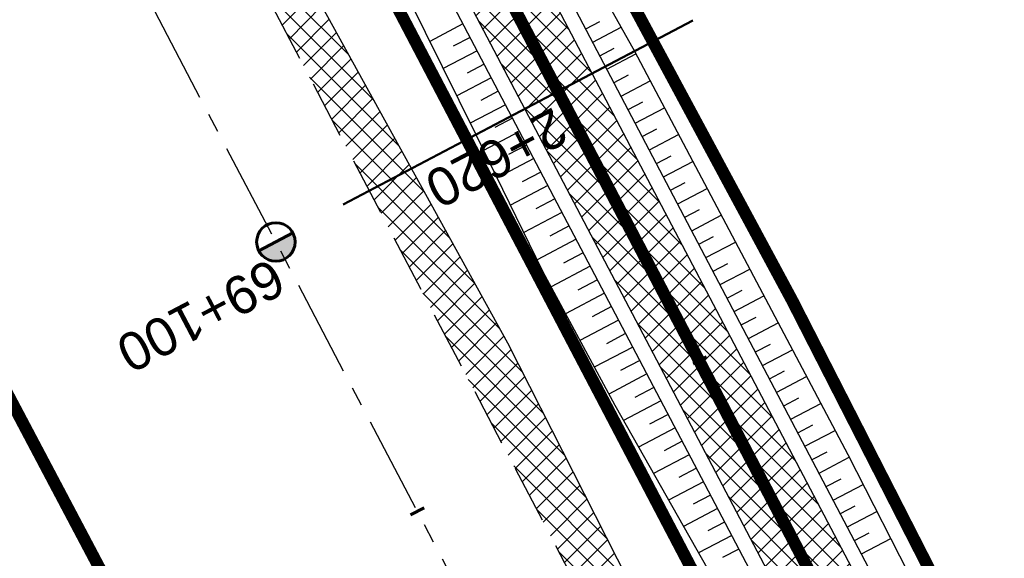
# Model space of a CAD drawing. Header units: metres. Extents: x 7529682 to 7533711, y 5721195 to 5727842.
# Tile 54 of 232: x 7530920 to 7530952, y 5725470 to 5725488. Entities that reach past the tile are written whole.
import ezdxf

# ---------------------------------------------------------------- set-up
doc = ezdxf.new("R2010")
doc.units = ezdxf.units.M
for name, pattern in [('817-dzialki-09-05-04$0$HIDDEN', [0.375, 0.25, -0.125]), ('ACAD_ISO05W100', [33, 24, -3, 0, -3, 0, -3]), ('CENTER', [50.800000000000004, 31.75, -6.35, 6.35, -6.35]), ('CENTER2', [28.575000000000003, 19.05, -3.175, 3.175, -3.175]), ('HIDDEN', [9.524999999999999, 6.35, -3.175])]:
    doc.linetypes.add(name, pattern=pattern)
for name, color, linetype in [('C-DROGI-SYTUACJA', 7, 'Continuous'), ('C-DROGI-SYTUACJA-ETYKIETY', 7, 'Continuous'), ('D-hatch-pobocza', 131, 'Continuous'), ('D-pobocza', 60, 'Continuous'), ('D-rowy', 160, 'Continuous'), ('D-skarpa', 2, 'Continuous'), ('D-skarpa-kreskowanie', 2, 'Continuous')]:
    doc.layers.add(name, color=color, linetype=linetype)
for name, color, linetype, lineweight, true_color in [('D-hatch-ciag-pieszo-rowerowy', 7, 'Continuous', 13, 0xff9f80), ('D-LR-etap-III', 7, '817-dzialki-09-05-04$0$HIDDEN', 50, 0x00008f), ('D-przekroje-pop', 7, 'Continuous', 50, 0x000099)]:
    doc.layers.add(name, color=color, linetype=linetype, lineweight=lineweight, true_color=true_color)
for name, color, linetype, lineweight in [('D-krawędzie', 3, 'Continuous', 30), ('D-obrzeża', 2, 'Continuous', 30), ('D-oś', 10, 'CENTER', 30), ('D-pas-drogowy', 7, 'ACAD_ISO05W100', 50)]:
    doc.layers.add(name, color=color, linetype=linetype, lineweight=lineweight)
doc.layers.add('poprzeczki', color=7, linetype='Continuous', true_color=0x0000c7)
doc.styles.get("Standard").update_dxf_attribs({"font": 'arial.ttf'})
pattern_1 = [(45, (0, 0), (-0.3367596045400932, 0.3367596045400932), []), (135, (0, 0), (-0.3367596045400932, -0.3367596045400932), [])]

# ---------------------------------------------------------------- blocks, each defined once
blk = doc.blocks.new('kilometraz')
at = {"linetype": 'ByBlock', "lineweight": -2}
blk.add_hatch(color=0, dxfattribs=at).paths.add_polyline_path([(0, -0.28125, 0.4142135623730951), (0.28125, 0, 0.4142135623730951), (0, 0.28125)])
at = {"color": 0, "linetype": 'ByBlock', "lineweight": -2}
blk.add_line((0, 0.28125), (0, -0.28125), dxfattribs=at)
blk.add_circle((0, 0), 0.28125, dxfattribs=at)
blk = doc.blocks.new('AeccTickLine')
at = {"color": 0, "linetype": 'ByBlock', "lineweight": -2}
blk.add_line((0, 1), (-3.673819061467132e-16, -1), dxfattribs=at)

msp = doc.modelspace()

# ---------------------------------------------------------------- hatches: boundary and pattern name
at = {"layer": 'D-hatch-ciag-pieszo-rowerowy'}
h = msp.add_hatch(dxfattribs=at)
h.set_pattern_fill('ANSI37', color=256, scale=0.15, style=0)
h.set_pattern_definition(pattern_1)
h.paths.add_polyline_path([(7530928.436251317, 5725505.448283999), (7530927.177183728, 5725505.157075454), (7530956.378346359, 5725449.593261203), (7530965.548938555, 5725432.200093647), (7530966.879462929, 5725432.356719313), (7530957.484457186, 5725450.175515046)])
h.paths.add_polyline_path([(7530927.177183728, 5725505.157075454), (7530925.918116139, 5725504.865866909), (7530955.272235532, 5725449.011007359), (7530964.218414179, 5725432.043467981), (7530965.548938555, 5725432.200093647), (7530956.378346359, 5725449.593261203)])
at = {"layer": 'D-hatch-pobocza'}
h = msp.add_hatch(dxfattribs=at)
h.set_pattern_fill('ANSI37', color=256, scale=0.15, style=0)
h.set_pattern_definition(pattern_1)
h.paths.add_polyline_path([(7531057.009999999, 5725246.72), (7531044.19, 5725271.11), (7531030.969999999, 5725296.42), (7531019.37, 5725318.31), (7531007.54, 5725340.71), (7530994.469999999, 5725365.47), (7530982.58, 5725387.65), (7530971.809999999, 5725408.22), (7530959.96, 5725430.76), (7530944.54, 5725460.14), (7530935.92, 5725477.07), (7530923.099999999, 5725500.31), (7530908, 5725529.49), (7530889.658288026, 5725563.375066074), (7530889.585888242, 5725561.256865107), (7530918.171722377, 5725507.178125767), (7530950.162943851, 5725446.305402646), (7530993.419108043, 5725364.264712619), (7531022.766433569, 5725308.719304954), (7531053.80955549, 5725249.872416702), (7531081.165622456, 5725197.874670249), (7531103.902359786, 5725154.540603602), (7531128.123220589, 5725108.448161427), (7531149.321390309, 5725068.209396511), (7531151.44, 5725067.36), (7531152.004139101, 5725067.286014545), (7531141.2, 5725086.69), (7531129.87, 5725108.78), (7531118.46, 5725130.11), (7531107.389999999, 5725151.39), (7531095.36, 5725174.01), (7531083.61, 5725196.49), (7531071.559999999, 5725218.8)])

# ---------------------------------------------------------------- linework, layer by layer
at = {"layer": 'C-DROGI-SYTUACJA', "color": 10, "linetype": 'CENTER2', "lineweight": 35, "ltscale": 0.2}
msp.add_lwpolyline([(7530894.635661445, 5725580.10218264), (7530904.400482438, 5725561.506014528, -0.1127731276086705), (7530906.681458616, 5725552.894425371), (7530906.772838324, 5725550.233635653, 0.1134663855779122), (7530910.232589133, 5725537.243580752), (7530924.3855969, 5725510.468891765), (7530956.378346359, 5725449.593261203), (7530999.632559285, 5725367.556271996), (7531020.529814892, 5725328.004235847, 0.004066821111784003), (7531022.844591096, 5725323.708047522), (7531022.844591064, 5725323.708047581), (7531032.807949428, 5725305.571049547, -0.004228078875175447), (7531035.213067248, 5725301.103738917), (7531059.943841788, 5725254.222853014, -0.00440054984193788)], format="xyb", dxfattribs=at)
at = {"layer": 'D-krawędzie', "linetype": 'HIDDEN', "ltscale": 0.3, "flags": 128}
msp.add_lwpolyline([(7530572.009999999, 5726166.06), (7530620.380949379, 5726072.761487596), (7530641.555222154, 5726032.007915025), (7530660.960861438, 5725995.070069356), (7530689.128213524, 5725941.540167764), (7530707.335918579, 5725907.031820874), (7530725.255781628, 5725873.092686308), (7530743.969545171, 5725837.653904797), (7530770.526708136, 5725787.119408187), (7530787.864146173, 5725754.266918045), (7530809.897571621, 5725712.541613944), (7530824.739035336, 5725684.389287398), (7530840.856259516, 5725653.693092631), (7530860.675070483, 5725616.154465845), (7530865.283000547, 5725607.394015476), (7530878.050274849, 5725583.079962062), (7530918.171722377, 5725507.178125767), (7530950.162943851, 5725446.305402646), (7530993.419108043, 5725364.264712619), (7531022.766433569, 5725308.719304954), (7531053.80955549, 5725249.872416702), (7531081.165622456, 5725197.874670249), (7531103.902359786, 5725154.540603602), (7531128.123220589, 5725108.448161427), (7531149.3, 5725068.249999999), (7531167.380094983, 5725033.766927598), (7531197.164745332, 5724976.987689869), (7531228.151004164, 5724918.034426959), (7531253.152837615, 5724870.491119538), (7531286.7961686, 5724806.653565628), (7531306.739858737, 5724768.664832), (7531335.094443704, 5724714.652299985), (7531357.3191504, 5724672.438740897), (7531373.644908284, 5724641.454376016), (7531392.161870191, 5724605.998675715), (7531418.480331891, 5724555.852756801), (7531439.726902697, 5724515.582472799), (7531468.399107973, 5724461.077223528), (7531491.782023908, 5724416.527754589), (7531531.990296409, 5724339.832565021), (7531557.226635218, 5724291.658956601), (7531569.851546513, 5724267.577443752), (7531591.375556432, 5724226.547822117), (7531610.003879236, 5724191.103071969), (7531616.882991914, 5724177.998849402), (7531629.984986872, 5724153.025496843), (7531641.006768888, 5724132.021778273), (7531664.906257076, 5724087.616922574), (7531677.64401952, 5724064.785715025), (7531683.112433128, 5724054.988140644), (7531686.752875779, 5724048.180044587), (7531695.447538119, 5724031.696667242), (7531703.748818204, 5724015.917210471), (7531709.214143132, 5724005.513965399), (7531719.388607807, 5723986.14687362), (7531726.295217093, 5723973.000144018), (7531732.740794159, 5723960.735633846), (7531735.13, 5723956.19)], dxfattribs=at)
at = {"layer": 'D-LR-etap-III', "ltscale": 10, "flags": 128}
msp.add_lwpolyline([(7531750.474471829, 5723895.103125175, 0.4, 0.4, 0), (7531750.505, 5723895.13, 0.4, 0.4, 0), (7531682.71, 5724022.92, 0.4, 0.4, 0), (7531619.177023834, 5724147.203692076, 0.4, 0.4, 0), (7531592.308960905, 5724198.48863389, 0.4, 0.4, 0), (7531553.263875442, 5724272.918564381, 0.4, 0.4, 0), (7531504.019999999, 5724366.79, 0.4, 0.4, 0), (7531482.09, 5724407.62, 0.4, 0.4, 0), (7531412.350402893, 5724541.182759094, 0.4, 0.4, 0), (7531388.463669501, 5724586.929768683, 0.4, 0.4, 0), (7531345.12, 5724669.94, 0.4, 0.4, 0), (7531127.66, 5725081.67, 0.4, 0.4, 0), (7531059.253139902, 5725211.040795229, 0.4, 0.4, 0), (7531008.007244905, 5725307.953830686, 0.4, 0.4, 0), (7530964.181635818, 5725390.835555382, 0.4, 0.4, 0), (7530914.557354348, 5725484.683561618, 0.4, 0.4, 0), (7530865.243241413, 5725577.493975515, 0.4, 0.4, 0), (7530840.085257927, 5725624.058651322, 0.4, 0.4, 0), (7530802.559525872, 5725694.924584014, 0.4, 0.4, 0), (7530755.54, 5725787.51, 0.4, 0.4, 0), (7530708.717810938, 5725876.303221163, 0.4, 0.4, 0), (7530695.12, 5725902.09, 0.4, 0.4, 0), (7530642.91397006, 5726001.07839487, 0.4, 0.4, 0), (7530634.934723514, 5726016.146615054, 0.4, 0.4, 0), (7530610.820000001, 5726061.929999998, 0.4, 0.4, 0), (7530610.820000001, 5726061.929999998, 0.4, 0.4, 0), (7530607.21, 5726063.51, 0.4, 0.4, 0), (7530597.42, 5726080.68, 0.4, 0.4, 0), (7530591.16, 5726088.44, 0.4, 0.4, 0), (7530581.28, 5726107.21, 0.4, 0.4, 0), (7530571.29, 5726130.56, 0.4, 0.4, 0), (7530549.554994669, 5726171.527317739, 0.4, 0.4, 0), (7530531.014309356, 5726206.473807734, 0.4, 0.4, 0), (7530516.461208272, 5726236.016618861, 0.4, 0.4, 0), (7530500.798929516, 5726266.141265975, 0.4, 0.4, 0), (7530491.349999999, 5726283.94, 0.4, 0.4, 0), (7530482.4, 5726303.41, 0.4, 0.4, 0), (7530482.4, 5726303.41, 0.4, 0.4, 0), (7530450.41, 5726357.28, 0.4, 0.4, 0), (7530397.759396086, 5726458.499907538, 0.4, 0.4, 0), (7530334.707815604, 5726583.664702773, 0.4, 0.4, 0), (7530303.939274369, 5726645.167943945, 0.4, 0.4, 0), (7530300.509779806, 5726651.777515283, 0.4, 0.4, 0), (7530289.213532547, 5726671.966724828, 0.4, 0.4, 0), (7530281.54, 5726685.57, 0.4, 0.4, 0), (7530261.37085633, 5726724.163374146, 0.4, 0.4, 0), (7530254.03, 5726738.21, 0.4, 0.4, 0), (7530197.219999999, 5726845.06, 0.4, 0.4, 0), (7530194.71, 5726849.15, 0.4, 0.4, 0), (7530195.92, 5726850.75, 0.4, 0.4, 0), (7530170.546669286, 5726892.961489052, 0.4, 0.4, 0), (7530143.174718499, 5726945.065838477, 0.4, 0.4, 0), (7530105.059999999, 5727018.32, 0.4, 0.4, 0), (7530100.059999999, 5727027.16, 0.4, 0.4, 0), (7530062.318670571, 5727099.625398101, 0.4, 0.4, 0), (7530015.378537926, 5727189.420463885, 0.4, 0.4, 0), (7529983.207960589, 5727250.206596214, 0.4, 0.4, 0), (7529953.284293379, 5727306.74720398, 0.4, 0.4, 0), (7529900.67053443, 5727406.15903814, 0.4, 0.4, 0), (7529890.630239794, 5727425.131178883, 0.4, 0.4, 0), (7529875.155383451, 5727454.426350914, 0.4, 0.4, 0), (7529857.560096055, 5727487.787346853, 0.4, 0.4, 0), (7529835.194401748, 5727530.19312405, 0.4, 0.4, 0), (7529811.740544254, 5727574.662079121, 0.4, 0.4, 0), (7529792.101859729, 5727611.922638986, 0.4, 0.4, 0), (7529768.066117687, 5727657.469613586, 0.4, 0.4, 0), (7529755.210566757, 5727682.131373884, 0.4, 0.4, 0), (7529753.309999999, 5727681.13, 0.4, 0.4, 0), (7529739.21, 5727707.77, 0.4, 0.4, 0), (7529735.394745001, 5727711.251990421, 0.4, 0.4, 0), (7529725.42, 5727730.2, 0.4, 0.4, 0), (7529723.55, 5727729.88, 0.4, 0.4, 0), (7529695.566668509, 5727782.932080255, 0.4, 0.4, 0), (7529717.67971874, 5727794.024357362, 0.4, 0.4, 0), (7529736.274870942, 5727758.647400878, 0.4, 0.4, 0), (7529736.274870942, 5727758.647400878, 0.4, 0.4, 0), (7529744.511003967, 5727750.406106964, 0.4, 0.4, 0), (7529744.511003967, 5727750.406106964, 0.4, 0.4, 0), (7529750.282568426, 5727738.549848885, 0.4, 0.4, 0), (7529777.108510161, 5727687.569424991, 0.4, 0.4, 0), (7529796.51537536, 5727651.329932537, 0.4, 0.4, 0), (7529814.937945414, 5727616.793170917, 0.4, 0.4, 0), (7529839.006722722, 5727572.303976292, 0.4, 0.4, 0), (7529860.617626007, 5727532.509108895, 0.4, 0.4, 0), (7529882.348967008, 5727491.504261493, 0.4, 0.4, 0), (7529904.865139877, 5727449.096370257, 0.4, 0.4, 0), (7529920.747384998, 5727418.884773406, 0.4, 0.4, 0), (7529946.676504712, 5727368.547487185, 0.4, 0.4, 0), (7529972.024701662, 5727320.573310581, 0.4, 0.4, 0), (7529987.740014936, 5727290.153392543, 0.4, 0.4, 0), (7529996.497385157, 5727273.661630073, 0.4, 0.4, 0), (7530017.541471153, 5727234.202689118, 0.4, 0.4, 0), (7530033.053657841, 5727204.864166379, 0.4, 0.4, 0), (7530051.622983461, 5727170.222745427, 0.4, 0.4, 0), (7530069.276612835, 5727137.015751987, 0.4, 0.4, 0), (7530089.385386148, 5727097.533639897, 0.4, 0.4, 0), (7530109.712512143, 5727060.746615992, 0.4, 0.4, 0), (7530136.769722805, 5727011.640131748, 0.4, 0.4, 0), (7530162.446686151, 5726962.743777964, 0.4, 0.4, 0), (7530187.674104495, 5726916.992101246, 0.4, 0.4, 0), (7530207.820739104, 5726879.335323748, 0.4, 0.4, 0), (7530230.625609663, 5726834.518686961, 0.4, 0.4, 0), (7530262.288093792, 5726776.61832811, 0.4, 0.4, 0), (7530277.509672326, 5726760.213143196, 0.4, 0.4, 0), (7530286.036865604, 5726744.106684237, 0.4, 0.4, 0), (7530288.097472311, 5726735.884066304, 0.4, 0.4, 0), (7530290.393870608, 5726725.046963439, 0.4, 0.4, 0), (7530296.17664807, 5726713.582980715, 0.4, 0.4, 0), (7530302.726195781, 5726701.18226779, 0.4, 0.4, 0), (7530325.685047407, 5726657.466383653, 0.4, 0.4, 0), (7530343.243978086, 5726623.648592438, 0.4, 0.4, 0), (7530360.229820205, 5726591.746871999, 0.4, 0.4, 0), (7530383.20855044, 5726548.059469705, 0.4, 0.4, 0), (7530406.017875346, 5726503.605514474, 0.4, 0.4, 0), (7530427.464919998, 5726462.620289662, 0.4, 0.4, 0), (7530447.9278544, 5726424.388014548, 0.4, 0.4, 0), (7530471.126878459, 5726379.920667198, 0.4, 0.4, 0), (7530490.501003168, 5726343.033350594, 0.4, 0.4, 0), (7530509.499458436, 5726306.733076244, 0.4, 0.4, 0), (7530529.890269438, 5726267.244072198, 0.4, 0.4, 0), (7530543.852446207, 5726238.990319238, 0.4, 0.4, 0), (7530554.808897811, 5726218.943990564, 0.4, 0.4, 0), (7530559.027108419, 5726212.223286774, 0.4, 0.4, 0), (7530563.060988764, 5726206.409670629, 0.4, 0.4, 0), (7530566.93354971, 5726200.463543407, 0.4, 0.4, 0), (7530569.771022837, 5726194.901501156, 0.4, 0.4, 0), (7530571.47319415, 5726191.282350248, 0.4, 0.4, 0), (7530572.839142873, 5726188.024533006, 0.4, 0.4, 0), (7530575.295071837, 5726182.034664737, 0.4, 0.4, 0), (7530579.736851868, 5726173.306070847, 0.4, 0.4, 0), (7530583.3, 5726167.41, 0.4, 0.4, 0), (7530593.4, 5726163.33, 0.4, 0.4, 0), (7530598.618375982, 5726155.264489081, 0.4, 0.4, 0), (7530608.258304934, 5726140.497132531, 0.4, 0.4, 0), (7530603.269999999, 5726136.83, 0.4, 0.4, 0), (7530606.53, 5726131.84, 0.4, 0.4, 0), (7530604.239057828, 5726124.21679044, 0.4, 0.4, 0), (7530605.847136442, 5726121.630127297, 0.4, 0.4, 0), (7530608.971611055, 5726116.164124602, 0.4, 0.4, 0), (7530618.114293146, 5726097.791111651, 0.4, 0.4, 0), (7530651.213125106, 5726034.959524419, 0.4, 0.4, 0), (7530670.243741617, 5725998.61095082, 0.4, 0.4, 0), (7530698.075474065, 5725945.952624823, 0.4, 0.4, 0), (7530716.505955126, 5725911.3051464, 0.4, 0.4, 0), (7530735.223454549, 5725875.667401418, 0.4, 0.4, 0), (7530752.504235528, 5725842.154920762, 0.4, 0.4, 0), (7530778.310652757, 5725793.501254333, 0.4, 0.4, 0), (7530797.499961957, 5725756.381811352, 0.4, 0.4, 0), (7530812.518974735, 5725728.28874362, 0.4, 0.4, 0), (7530820.039295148, 5725713.160404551, 0.4, 0.4, 0), (7530822.422446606, 5725710.193574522, 0.4, 0.4, 0), (7530833.154893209, 5725688.800634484, 0.4, 0.4, 0), (7530849.629354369, 5725656.158601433, 0.4, 0.4, 0), (7530867.98290276, 5725621.963939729, 0.4, 0.4, 0), (7530872.629809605, 5725612.88760475, 0.4, 0.4, 0), (7530880.354488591, 5725597.594500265, 0.4, 0.4, 0), (7530883.839446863, 5725593.389159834, 0.4, 0.4, 0), (7530891.782113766, 5725587.763349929, 0.4, 0.4, 0), (7530895.038670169, 5725584.280746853, 0.4, 0.4, 0), (7530897.033644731, 5725580.941110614, 0.4, 0.4, 0), (7530900.951646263, 5725579.945856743, 0.4, 0.4, 0), (7530904.80970798, 5725571.977328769, 0.4, 0.4, 0), (7530903.682362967, 5725568.566434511, 0.4, 0.4, 0), (7530908.900614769, 5725558.844845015, 0.4, 0.4, 0), (7530910.252030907, 5725545.671606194, 0.4, 0.4, 0), (7530912.872986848, 5725538.645543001, 0.4, 0.4, 0), (7530945.278171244, 5725478.464284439, 0.4, 0.4, 0), (7530959.692318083, 5725450.24628822, 0.4, 0.4, 0), (7531002.82670893, 5725368.192370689, 0.4, 0.4, 0), (7531044.703532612, 5725290.314293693, 0.4, 0.4, 0), (7531064.098839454, 5725253.212562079, 0.4, 0.4, 0), (7531083.010253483, 5725216.677517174, 0.4, 0.4, 0), (7531113.013137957, 5725158.465613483, 0.4, 0.4, 0), (7531137.364304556, 5725113.07076138, 0.4, 0.4, 0), (7531150.830830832, 5725086.711759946, 0.4, 0.4, 0), (7531159.745663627, 5725076.640848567, 0.4, 0.4, 0), (7531166.309999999, 5725074.58, 0.4, 0.4, 0), (7531172.29, 5725062.58, 0.4, 0.4, 0), (7531170.589828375, 5725055.605912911, 0.4, 0.4, 0), (7531173.732823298, 5725044.080706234, 0.4, 0.4, 0), (7531215.342008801, 5724964.859648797, 0.4, 0.4, 0), (7531238.054496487, 5724921.684649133, 0.4, 0.4, 0), (7531262.389821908, 5724875.282876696, 0.4, 0.4, 0), (7531295.587160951, 5724811.265731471, 0.4, 0.4, 0), (7531348.487908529, 5724712.362812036, 0.4, 0.4, 0), (7531363.740817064, 5724682.68394264, 0.4, 0.4, 0), (7531366.986905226, 5724675.865317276, 0.4, 0.4, 0), (7531382.541261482, 5724646.110625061, 0.4, 0.4, 0), (7531401.299165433, 5724610.874551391, 0.4, 0.4, 0), (7531428.964837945, 5724558.862274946, 0.4, 0.4, 0), (7531449.111202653, 5724520.397801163, 0.4, 0.4, 0), (7531477.292992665, 5724465.831467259, 0.4, 0.4, 0), (7531500.996290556, 5724421.112506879, 0.4, 0.4, 0), (7531512.121834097, 5724400.549045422, 0.4, 0.4, 0), (7531513.78163794, 5724396.757451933, 0.4, 0.4, 0), (7531526.32, 5724379.39, 0.4, 0.4, 0), (7531566.783642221, 5724302.73628205, 0.4, 0.4, 0), (7531578.579156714, 5724282.774819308, 0.4, 0.4, 0), (7531584.232619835, 5724273.111246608, 0.4, 0.4, 0), (7531590.109283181, 5724263.508189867, 0.4, 0.4, 0), (7531593.027899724, 5724258.771479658, 0.4, 0.4, 0), (7531595.711841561, 5724254.226824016, 0.4, 0.4, 0), (7531601.659976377, 5724243.898197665, 0.4, 0.4, 0), (7531606.097733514, 5724235.986407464, 0.4, 0.4, 0), (7531609.382207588, 5724230.799061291, 0.4, 0.4, 0), (7531611.580260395, 5724227.671180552, 0.4, 0.4, 0), (7531612.707802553, 5724225.86410867, 0.4, 0.4, 0), (7531618.665224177, 5724214.480919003, 0.4, 0.4, 0), (7531619.885522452, 5724212.333950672, 0.4, 0.4, 0), (7531620.931818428, 5724210.787064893, 0.4, 0.4, 0), (7531623.518605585, 5724207.111542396, 0.4, 0.4, 0), (7531626.143926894, 5724203.61306897, 0.4, 0.4, 0), (7531632.022984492, 5724196.485954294, 0.4, 0.4, 0), (7531653.949089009, 5724152.617641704, 0.4, 0.4, 0), (7531656.750690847, 5724143.103797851, 0.4, 0.4, 0), (7531659.61440691, 5724133.254504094, 0.4, 0.4, 0), (7531661.627147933, 5724128.646047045, 0.4, 0.4, 0.01093811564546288), (7531674.314987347, 5724101.43546424, 0.4, 0.4, 0), (7531685.137626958, 5724081.408252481, 0.4, 0.4, 0), (7531692.159945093, 5724066.277333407, 0.4, 0.4, 0), (7531699.662164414, 5724051.388120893, 0.4, 0.4, 0), (7531704.480624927, 5724040.808561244, 0.4, 0.4, 0), (7531704.480624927, 5724040.808561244, 0.4, 0.4, 0), (7531704.401251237, 5724037.368913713, 0.4, 0.4, 0), (7531720.383609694, 5724003.441317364, 0.4, 0.4, 0), (7531728.79890528, 5723986.206298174, 0.4, 0.4, 0), (7531733.237926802, 5723977.192631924, 0.4, 0.4, 0), (7531736.750027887, 5723969.505210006, 0.4, 0.4, 0), (7531737.336143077, 5723968.518916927, 0.4, 0.4, 0), (7531738.285051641, 5723967.699360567, 0.4, 0.4, 0), (7531742.180915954, 5723962.346428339, 0.4, 0.4, 0), (7531744.286141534, 5723958.615526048, 0.4, 0.4, 0), (7531755.393260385, 5723944.192617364, 0.4, 0.4, 0), (7531758.69, 5723936.76, 0.4, 0.4, 0), (7531780.08, 5723929.25, 0.4, 0.4, 0), (7531792.611989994, 5723906.337708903, 0.4, 0.4, 0), (7531792.611989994, 5723906.337708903, 0.4, 0.4, 0), (7531756.962094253, 5723883.055323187, 0.4, 0.4, 0), (7531750.46, 5723895.130000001, 0.4, 0.4, 0), (7531750.46, 5723895.130000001, 0, 0, 0)], format="xyseb", dxfattribs=at)
at = {"layer": 'D-obrzeża'}
for points in [[(7531061.054571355, 5725254.796351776), (7531036.313724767, 5725301.696330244, 0.00422807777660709), (7531033.908607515, 5725306.163639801), (7531023.945058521, 5725324.300984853, -0.004066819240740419), (7531021.630283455, 5725328.597171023), (7531000.738279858, 5725368.139266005), (7530957.484457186, 5725450.175515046), (7530925.491402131, 5725511.051727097), (7530911.471989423, 5725537.573680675, -0.1134663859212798), (7530908.012238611, 5725550.563735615), (7530907.842509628, 5725555.505895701, 0.1127731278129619), (7530906.702021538, 5725559.81169029), (7530903.597432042, 5725565.724084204, -0.1193449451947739), (7530903.024418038, 5725568.006637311), (7530902.989962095, 5725572.112457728)], [(7530898.536909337, 5725569.983891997), (7530903.161020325, 5725561.177714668, -0.1127731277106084), (7530905.441996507, 5725552.566125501), (7530905.533438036, 5725549.903535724, 0.1134663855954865), (7530908.993188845, 5725536.913480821), (7530923.27979167, 5725509.886056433), (7530955.272235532, 5725449.011007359), (7530998.526838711, 5725366.973277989), (7531019.429347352, 5725327.411298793, 0.004066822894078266), (7531021.744124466, 5725323.115108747), (7531031.707290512, 5725304.978460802, -0.004228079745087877), (7531034.112408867, 5725300.511149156), (7531058.833112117, 5725253.649354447, -0.004400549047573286)]]:
    msp.add_lwpolyline(points, format="xyb", dxfattribs=at)
at = {"layer": 'D-oś', "ltscale": 0.1}
msp.add_lwpolyline([(7531488.682972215, 5724414.901138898), (7531465.30154836, 5724459.447768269), (7531436.630334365, 5724513.951133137), (7531415.382990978, 5724554.222881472), (7531389.061122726, 5724604.375291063), (7531370.54547166, 5724639.828481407), (7531354.22214964, 5724670.808223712), (7531331.99647235, 5724713.023626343), (7531303.640952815, 5724767.037938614), (7531283.698553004, 5724805.024214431), (7531250.055061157, 5724868.862076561), (7531225.052886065, 5724916.406033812), (7531194.065303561, 5724975.361817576), (7531164.280332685, 5725032.141666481), (7531146.201824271, 5725066.621712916), (7531125.025790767, 5725106.818458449), (7531100.803065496, 5725152.914450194), (7531078.067230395, 5725196.24679728), (7531050.712974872, 5725248.241100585), (7531019.671816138, 5725307.084268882), (7530990.323090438, 5725362.632329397), (7530947.065833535, 5725444.675091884), (7530915.075467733, 5725505.546186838), (7530874.953735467, 5725581.448561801)], dxfattribs=at)
at = {"layer": 'D-pas-drogowy', "ltscale": 0.2, "flags": 128}
msp.add_lwpolyline([(7531633.018560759, 5724182.834272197, 0.4, 0.4, 0), (7531617.558899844, 5724211.608162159, 0.4, 0.4, 0), (7531566.783642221, 5724302.73628205, 0.4, 0.4, 0), (7531538.419082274, 5724356.469679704, 0.4, 0.4, 0), (7531526.32, 5724379.39, 0.4, 0.4, 0), (7531516.102085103, 5724393.607319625, 0.4, 0.4, 0.001485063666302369), (7531513.78037409, 5724396.837773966, 0.4, 0.4, 0), (7531501.87, 5724413.41, 0.4, 0.4, 0), (7531474.926107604, 5724464.507896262, 0.4, 0.4, 0), (7531446.200436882, 5724518.992313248, 0.4, 0.4, 0), (7531424.962185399, 5724559.262257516, 0.4, 0.4, 0), (7531398.444460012, 5724609.565801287, 0.4, 0.4, 0), (7531379.647455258, 5724645.216004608, 0.4, 0.4, 0), (7531365.23, 5724672.56, 0.4, 0.4, 0), (7531341.305752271, 5724717.915356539, 0.4, 0.4, 0), (7531312.899996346, 5724771.788898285, 0.4, 0.4, 0), (7531292.590923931, 5724810.306502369, 0.4, 0.4, 0), (7531259.391619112, 5724873.271351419, 0.4, 0.4, 0), (7531233.740401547, 5724921.922582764, 0.4, 0.4, 0), (7531203.072738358, 5724980.092044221, 0.4, 0.4, 0), (7531173.471398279, 5725036.225177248, 0.4, 0.4, 0), (7531168.269999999, 5725046.09, 0.4, 0.4, 0), (7531172.29, 5725062.58, 0.4, 0.4, 0), (7531166.309999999, 5725074.58, 0.4, 0.4, 0), (7531150.32, 5725079.6, 0.4, 0.4, 0), (7531141.5, 5725096.43, 0.4, 0.4, 0), (7531109.311735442, 5725157.814415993, 0.4, 0.4, 0), (7531086.641300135, 5725201.047918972, 0.4, 0.4, 0), (7531059.198258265, 5725253.383662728, 0.4, 0.4, 0), (7531028.206828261, 5725312.48946212, 0.4, 0.4, 0), (7530999.104694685, 5725367.990143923, 0.4, 0.4, 0), (7530956.247527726, 5725449.724815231, 0.4, 0.4, 0), (7530924.397774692, 5725510.463768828, 0.4, 0.4, 0), (7530897.509999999, 5725561.74, 0.4, 0.4, 0), (7530894.46, 5725566.14, 0.4, 0.4, 0), (7530892.16, 5725570.49, 0.4, 0.4, 0), (7530869.362688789, 5725613.307018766, 0.4, 0.4, 0), (7530861.693971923, 5725627.704613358, 0.4, 0.4, 0), (7530852.74, 5725644.52, 0.4, 0.4, 0), (7530831.509999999, 5725684.2, 0.4, 0.4, 0), (7530811.13, 5725722.52, 0.4, 0.4, 0), (7530792.3476413, 5725757.940652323, 0.4, 0.4, 0), (7530768.03, 5725803.8, 0.4, 0.4, 0), (7530748.768542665, 5725840.178507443, 0.4, 0.4, 0), (7530727.7, 5725879.97, 0.4, 0.4, 0), (7530712.0981582, 5725909.54523909, 0.4, 0.4, 0), (7530693.644105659, 5725944.645156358, 0.4, 0.4, 0), (7530665.702224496, 5725997.538976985, 0.4, 0.4, 0), (7530641.759999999, 5726042.88, 0.4, 0.4, 0), (7530616.5, 5726091.48, 0.4, 0.4, 0), (7530604.628439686, 5726114.319880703, 0.4, 0.4, -0.007762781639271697), (7530602.5, 5726118.43, 0.4, 0.4, 0), (7530603.992037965, 5726123.394821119, 0.4, 0.4, 0), (7530606.53, 5726131.84, 0.4, 0.4, 0), (7530603.269999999, 5726136.83, 0.4, 0.4, 0), (7530593.775620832, 5726151.368713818, 0.4, 0.4, 0), (7530590.202637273, 5726156.84001263, 0.4, 0.4, 0), (7530583.3, 5726167.41, 0.4, 0.4, 0), (7530580.578343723, 5726170.427567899, 0.4, 0.4, 0), (7530575.849999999, 5726175.67, 0.4, 0.4, 0), (7530569.009999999, 5726186.66, 0.4, 0.4, 0), (7530562.555322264, 5726199.189409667, 0.4, 0.4, 0), (7530555.67, 5726211.39, 0.4, 0.4, 0), (7530548.29, 5726224.23, 0.4, 0.4, 0), (7530540.58, 5726237.71, 0.4, 0.4, 0), (7530532.679999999, 5726252.65, 0.4, 0.4, 0), (7530524.059999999, 5726269.35, 0.4, 0.4, 0), (7530502.82, 5726309.91, 0.4, 0.4, 0), (7530488.83, 5726336.63, 0.4, 0.4, 0), (7530466.03, 5726380.16, 0.4, 0.4, 0), (7530438.469999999, 5726432.77, 0.4, 0.4, 0), (7530424.53, 5726459.09, 0.4, 0.4, 0), (7530401.63, 5726502.97, 0.4, 0.4, 0), (7530383.38, 5726538.06, 0.4, 0.4, 0), (7530353.969999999, 5726593.52, 0.4, 0.4, 0), (7530338.469999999, 5726622.74, 0.4, 0.4, 0), (7530322.009999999, 5726653.88, 0.4, 0.4, 0), (7530297.54, 5726700.33, 0.4, 0.4, 0), (7530287.38, 5726719.6, 0.4, 0.4, 0), (7530285.94993921, 5726722.315508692, 0.4, 0.4, 0), (7530280.259999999, 5726733.12, 0.4, 0.4, 0), (7530266.73, 5726758.74, 0.4, 0.4, 0), (7530260.42, 5726770.47, 0.4, 0.4, 0), (7530253.25, 5726783.82, 0.4, 0.4, 0), (7530244.95, 5726799.33, 0.4, 0.4, 0), (7530239.389999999, 5726808.49, 0.4, 0.4, 0), (7530238.29, 5726807.9, 0.4, 0.4, 0), (7530218.11, 5726850.67, 0.4, 0.4, 0), (7530175.906646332, 5726928.168028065, 0.4, 0.4, 0), (7530096.679999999, 5727076.15, 0.4, 0.4, 0), (7530094.679999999, 5727079.89, 0.4, 0.4, 0), (7530064.59693469, 5727135.522637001, 0.4, 0.4, 0), (7530046.730970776, 5727168.8921561, 0.4, 0.4, 0), (7530025.803045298, 5727208.461374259, 0.4, 0.4, 0), (7530012.846501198, 5727232.979315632, 0.4, 0.4, 0), (7529994.15, 5727268.45, 0.4, 0.4, 0), (7529981.670868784, 5727291.93018666, 0.4, 0.4, 0), (7529949.889999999, 5727351.73, 0.4, 0.4, 0), (7529924.75, 5727399.03, 0.4, 0.4, 0), (7529915.515824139, 5727417.099754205, 0.4, 0.4, 0), (7529885.83, 5727475.19, 0.4, 0.4, 0), (7529862.559999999, 5727519.97, 0.4, 0.4, 0), (7529852.984923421, 5727538.191086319, 0.4, 0.4, 0), (7529836.513084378, 5727569.51130111, 0.4, 0.4, 0), (7529815.36890814, 5727609.140983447, 0.4, 0.4, 0), (7529792.795203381, 5727651.247499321, 0.4, 0.4, 0), (7529774.199114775, 5727685.858348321, 0.4, 0.4, 0), (7529746.966026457, 5727736.059440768, 0.4, 0.4, 0), (7529733.92, 5727757.62, 0.4, 0.4, 0), (7529708.607472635, 5727806.388536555, 0.4, 0.4, 0), (7529688.491967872, 5727796.344621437, 0.4, 0.4, 0), (7529723.55, 5727729.88, 0.4, 0.4, 0), (7529725.42, 5727730.2, 0.4, 0.4, 0), (7529735.38, 5727711.28, 0.4, 0.4, 0), (7529739.21, 5727707.77, 0.4, 0.4, 0), (7529753.309999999, 5727681.13, 0.4, 0.4, 0), (7529755.178396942, 5727682.114424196, 0.4, 0.4, 0), (7529792.101859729, 5727611.922638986, 0.4, 0.4, 0), (7529811.740544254, 5727574.662079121, 0.4, 0.4, 0), (7529835.194401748, 5727530.19312405, 0.4, 0.4, 0), (7529857.560096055, 5727487.787346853, 0.4, 0.4, 0), (7529875.155383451, 5727454.426350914, 0.4, 0.4, 0), (7529890.630239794, 5727425.131178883, 0.4, 0.4, 0), (7529900.67053443, 5727406.15903814, 0.4, 0.4, 0), (7529953.284293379, 5727306.74720398, 0.4, 0.4, 0), (7529983.207960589, 5727250.206596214, 0.4, 0.4, 0), (7530015.378537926, 5727189.420463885, 0.4, 0.4, 0), (7530062.318670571, 5727099.625398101, 0.4, 0.4, 0), (7530100.059999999, 5727027.16, 0.4, 0.4, 0), (7530105.059999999, 5727018.32, 0.4, 0.4, 0), (7530143.174718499, 5726945.065838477, 0.4, 0.4, 0), (7530170.546669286, 5726892.961489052, 0.4, 0.4, 0), (7530195.92, 5726850.75, 0.4, 0.4, 0), (7530194.71, 5726849.15, 0.4, 0.4, 0), (7530197.219999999, 5726845.06, 0.4, 0.4, 0), (7530254.03, 5726738.21, 0.4, 0.4, 0), (7530261.37085633, 5726724.163374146, 0.4, 0.4, 0), (7530281.54, 5726685.57, 0.4, 0.4, 0), (7530289.213532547, 5726671.966724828, 0.4, 0.4, 0), (7530300.509779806, 5726651.777515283, 0.4, 0.4, 0), (7530303.939274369, 5726645.167943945, 0.4, 0.4, 0), (7530334.707815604, 5726583.664702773, 0.4, 0.4, 0), (7530397.759396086, 5726458.499907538, 0.4, 0.4, 0), (7530450.41, 5726357.28, 0.4, 0.4, 0), (7530482.4, 5726303.41, 0.4, 0.4, 0), (7530483.687990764, 5726301.003383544, 0.4, 0.4, 0), (7530491.349999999, 5726283.94, 0.4, 0.4, 0), (7530512.67, 5726243.78, 0.4, 0.4, 0), (7530529.429999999, 5726209.46, 0.4, 0.4, 0), (7530571.29, 5726130.56, 0.4, 0.4, 0), (7530581.28, 5726107.21, 0.4, 0.4, 0), (7530591.16, 5726088.44, 0.4, 0.4, 0), (7530597.42, 5726080.68, 0.4, 0.4, 0), (7530607.21, 5726063.51, 0.4, 0.4, 0), (7530610.820000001, 5726061.929999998, 0.4, 0.4, 0), (7530634.934723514, 5726016.146615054, 0.4, 0.4, 0), (7530642.91397006, 5726001.07839487, 0.4, 0.4, 0), (7530695.12, 5725902.09, 0.4, 0.4, 0), (7530708.717810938, 5725876.303221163, 0.4, 0.4, 0), (7530755.54, 5725787.51, 0.4, 0.4, 0), (7530802.559525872, 5725694.924584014, 0.4, 0.4, 0), (7530840.085257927, 5725624.058651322, 0.4, 0.4, 0), (7530865.243241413, 5725577.493975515, 0.4, 0.4, 0), (7530914.557354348, 5725484.683561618, 0.4, 0.4, 0), (7530964.181635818, 5725390.835555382, 0.4, 0.4, 0), (7531008.007244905, 5725307.953830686, 0.4, 0.4, 0), (7531059.253139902, 5725211.040795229, 0.4, 0.4, 0), (7531127.66, 5725081.67, 0.4, 0.4, 0), (7531345.12, 5724669.94, 0.4, 0.4, 0), (7531388.463669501, 5724586.929768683, 0.4, 0.4, 0), (7531412.350402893, 5724541.182759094, 0.4, 0.4, 0), (7531482.09, 5724407.62, 0.4, 0.4, 0), (7531504.019999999, 5724366.79, 0.4, 0.4, 0), (7531519.374444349, 5724337.520497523, 0.4, 0.4, 0), (7531563.748815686, 5724252.931583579, 0.4, 0.4, 0), (7531602.175111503, 5724179.681224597, 0.4, 0.4, 0), (7531619.177023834, 5724147.203692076, 0.4, 0.4, 0), (7531625.038493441, 5724135.63500206, 0.4, 0.4, 0), (7531656.796442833, 5724073.31633882, 0.4, 0.4, 0), (7531675.12, 5724037.36, 0.4, 0.4, 0), (7531682.71, 5724022.92, 0.4, 0.4, 0), (7531705.565196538, 5723979.810545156, 0.4, 0.4, 0), (7531736.605941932, 5723921.261514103, 0.4, 0.4, 0), (7531750.46, 5723895.130000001, 0.4, 0.4, 0), (7531740.769999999, 5723886.56, 0.4, 0.4, 0), (7531732.86, 5723885, 0.4, 0.4, 0), (7531722.179999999, 5723887.77, 0.4, 0.4, 0), (7531729.87, 5723862.17, 0.4, 0.4, 0), (7531742.92, 5723861.93, 0.4, 0.4, 0), (7531763.71, 5723859.52, 0.4, 0.4, 0), (7531768.42, 5723854.12, 0.4, 0.4, 0), (7531787.42, 5723817.97, 0.4, 0.4, 0), (7531795.57, 5723809.82, 0.4, 0.4, 0), (7531816.346897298, 5723819.850397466, 0.4, 0.4, 0), (7531816.346897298, 5723819.850397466, 0.4, 0.4, 0), (7531805.059999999, 5723843.23, 0.4, 0.4, 0), (7531803.61, 5723886.23, 0.4, 0.4, 0), (7531803.61, 5723886.23, 0.4, 0.4, 0), (7531780.08, 5723929.25, 0.4, 0.4, 0), (7531758.69, 5723936.76, 0.4, 0.4, 0), (7531749.3590272, 5723946.412126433, 0.4, 0.4, 0), (7531742.71, 5723953.29, 0.4, 0.4, 0), (7531735.177368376, 5723967.877529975, 0.4, 0.4, 0), (7531722.37, 5723992.68, 0.4, 0.4, 0), (7531705.041669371, 5724030.885563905, 0.4, 0.4, 0), (7531699.469999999, 5724043.17, 0.4, 0.4, 0), (7531692.69, 5724058.11, 0.4, 0.4, 0), (7531679.672010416, 5724084.016803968, 0.4, 0.4, 0), (7531674.55, 5724094.21, 0.4, 0.4, 0), (7531666.633166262, 5724114.002855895, 0.4, 0.4, 0), (7531649, 5724153.82, 0.4, 0.4, 0), (7531641.49, 5724149.34, 0.4, 0.4, 0), (7531626.04, 5724179.34, 0.4, 0.4, 0), (7531633.03, 5724182.84, 0, 0, 0)], format="xyseb", dxfattribs=at)
at = {"layer": 'D-pobocza'}
for points in [[(7530898.085477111, 5725569.768106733), (7530902.718339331, 5725560.945263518, -0.1127731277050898), (7530904.942291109, 5725552.54896408), (7530905.03767792, 5725549.771495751, 0.1134663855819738), (7530908.49742873, 5725536.78144085), (7530922.837469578, 5725509.652922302), (7530954.829791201, 5725448.778105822), (7530998.084550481, 5725366.740080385), (7531018.989160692, 5725327.174123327, 0.004066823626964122), (7531021.303938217, 5725322.877932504), (7531031.267026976, 5725304.74142525, -0.004228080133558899), (7531033.672145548, 5725300.274113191), (7531058.388820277, 5725253.419954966, -0.004400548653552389)], [(7531158.230593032, 5725075.999457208, 0.06860366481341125), (7531155.843939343, 5725079.32943972), (7531152.679666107, 5725082.666348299, -0.07520123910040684), (7531147.548440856, 5725090.027901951), (7531137.930676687, 5725109.508145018, 0.008928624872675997), (7531133.017012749, 5725119.028381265), (7531111.671163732, 5725158.634392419), (7531088.932509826, 5725201.97211209), (7531075.530910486, 5725227.445546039, -0.004122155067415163), (7531073.263999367, 5725231.84202148), (7531063.921480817, 5725250.33371218, 0.004400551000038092), (7531061.498863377, 5725255.025750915), (7531036.753990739, 5725301.933361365, 0.00422807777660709), (7531034.348873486, 5725306.400670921), (7531024.385244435, 5725324.538161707, -0.004066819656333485), (7531022.070469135, 5725328.834348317), (7531001.180368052, 5725368.372842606), (7530957.926901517, 5725450.408416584), (7530925.933724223, 5725511.284861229), (7530911.967749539, 5725537.705720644, -0.1134663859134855), (7530908.507998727, 5725550.695775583), (7530908.342215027, 5725555.523057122, 0.1127731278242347), (7530907.144702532, 5725560.04414144), (7530903.026881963, 5725567.886137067)]]:
    msp.add_lwpolyline(points, format="xyb", dxfattribs=at)
msp.add_lwpolyline([(7531149.321390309, 5725068.209396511), (7531151.44, 5725067.36), (7531152.004139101, 5725067.286014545), (7531141.2, 5725086.69), (7531129.87, 5725108.78), (7531118.46, 5725130.11), (7531107.389999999, 5725151.39), (7531095.36, 5725174.01), (7531083.61, 5725196.49), (7531071.559999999, 5725218.8), (7531057.009999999, 5725246.72), (7531044.19, 5725271.11), (7531030.969999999, 5725296.42), (7531019.37, 5725318.31), (7531007.54, 5725340.71), (7530994.469999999, 5725365.47), (7530982.58, 5725387.65), (7530971.809999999, 5725408.22), (7530959.96, 5725430.76), (7530944.54, 5725460.14), (7530935.92, 5725477.07), (7530923.099999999, 5725500.31), (7530908, 5725529.49), (7530889.658288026, 5725563.375066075)], dxfattribs=at)
at = {"layer": 'D-przekroje-pop', "extrusion": (0.4652105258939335, -0.8852000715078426, 0), "elevation": -1564728.609705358}
msp.add_lwpolyline([(9329947.540894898, 0), (9329942.5408949, 0), (9329934.5408949, 0)], dxfattribs=at)
at = {"layer": 'D-rowy', "linetype": 'HIDDEN', "ltscale": 0.1, "const_width": 0.4, "flags": 128}
msp.add_lwpolyline([(7530946.217976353, 5725461.539419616), (7530920.68266899, 5725510.248202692)], dxfattribs=at)
at = {"layer": 'D-skarpa', "linetype": 'Continuous'}
msp.add_lwpolyline([(7530921.924856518, 5725509.168152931, -0.01933857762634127), (7530928.213133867, 5725497.373236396), (7530934.870653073, 5725483.926725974), (7530937.066909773, 5725479.4325123), (7530939.438359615, 5725475.030370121), (7530944.376761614, 5725466.328830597), (7530946.852348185, 5725461.981416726), (7530949.632125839, 5725457.793868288), (7530954.544724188, 5725448.629614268), (7530956.725618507, 5725444.573408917), (7530957.248467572, 5725443.600983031), (7530961.366980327, 5725435.715733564), (7530963.687376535, 5725431.286745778)], format="xyb", dxfattribs=at)
msp.add_lwpolyline([(7530928.24852308, 5725508.688716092), (7530935.309153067, 5725495.454057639), (7530937.642739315, 5725491.032016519), (7530940.087596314, 5725486.668452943), (7530947.104212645, 5725473.410663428), (7530949.376486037, 5725468.956399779), (7530951.490150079, 5725464.418780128), (7530958.584605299, 5725450.752744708), (7530960.702731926, 5725446.670352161), (7530961.204763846, 5725445.686950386), (7530962.988660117, 5725442.223191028), (7530967.546549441, 5725433.321504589)], dxfattribs=at)
at = {"layer": 'D-skarpa-kreskowanie', "linetype": 'Continuous'}
for p, q in [((7530934.446780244, 5725487.562788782, 107.7668408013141), (7530933.354588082, 5725486.988795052, 106.9442420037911)), ((7530938.484627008, 5725487.40307132, 107.8859541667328), (7530938.944809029, 5725487.644916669, 107.5393620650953)), ((7530938.717232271, 5725486.960471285, 107.8832592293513), (7530939.649476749, 5725487.45040566, 107.1811271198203)), ((7530934.679385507, 5725487.120188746, 107.7641458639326), (7530934.127945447, 5725486.830383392, 107.3488215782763)), ((7530934.91199077, 5725486.67758871, 107.761450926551), (7530933.798422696, 5725486.092361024, 106.9227525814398)), ((7530938.949837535, 5725486.517871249, 107.8805642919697), (7530939.421899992, 5725486.765960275, 107.5250242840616)), ((7530939.182442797, 5725486.075271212, 107.8778693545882), (7530940.136243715, 5725486.576534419, 107.1595017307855)), ((7530935.144596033, 5725486.234988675, 107.7587559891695), (7530934.582468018, 5725485.939566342, 107.335381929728)), ((7530935.377201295, 5725485.792388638, 107.756061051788), (7530934.24225731, 5725485.195926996, 106.9012631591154)), ((7530939.41504806, 5725485.632671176, 107.8751744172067), (7530939.892589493, 5725485.883639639, 107.5155078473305)), ((7530939.647653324, 5725485.190071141, 107.8724794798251), (7530940.604018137, 5725485.692681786, 107.1521808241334)), ((7530935.609806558, 5725485.349788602, 107.7533661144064), (7530935.036990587, 5725485.048749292, 107.3219422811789)), ((7530939.880258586, 5725484.747471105, 107.8697845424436), (7530940.359081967, 5725484.999113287, 107.5091524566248)), ((7530935.842411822, 5725484.907188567, 107.7506711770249), (7530934.686091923, 5725484.299492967, 106.8797737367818)), ((7530940.112863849, 5725484.304871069, 107.8670896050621), (7530941.07179256, 5725484.808829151, 107.1448599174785)), ((7530936.075017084, 5725484.464588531, 107.7479762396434), (7530935.491320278, 5725484.157830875, 107.3083573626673)), ((7530936.307622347, 5725484.021988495, 107.7452813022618), (7530935.12724914, 5725483.401651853, 106.856267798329)), ((7530940.345469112, 5725483.862271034, 107.8643946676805), (7530940.825574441, 5725484.114586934, 107.5027970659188)), ((7530940.578074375, 5725483.419670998, 107.861699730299), (7530941.539566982, 5725483.924976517, 107.1375390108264)), ((7530936.540227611, 5725483.57938846, 107.7425863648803), (7530935.943551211, 5725483.265809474, 107.2931917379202)), ((7530936.772832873, 5725483.136788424, 107.7398914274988), (7530935.56650048, 5725482.502809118, 106.8313264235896)), ((7530940.810679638, 5725482.977070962, 107.8590047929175), (7530941.292066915, 5725483.230060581, 107.4964416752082)), ((7530941.0432849, 5725482.534470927, 107.8563098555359), (7530942.007341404, 5725483.041123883, 107.1302181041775)), ((7530937.005438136, 5725482.694188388, 107.7371964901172), (7530936.395782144, 5725482.37378807, 107.2780261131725)), ((7530937.2380434, 5725482.251588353, 107.7345015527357), (7530936.00575182, 5725481.603966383, 106.8063850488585)), ((7530941.275890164, 5725482.091870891, 107.8536149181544), (7530941.758559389, 5725482.345534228, 107.4900862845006)), ((7530941.508495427, 5725481.649270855, 107.8509199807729), (7530942.475115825, 5725482.157271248, 107.1228971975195)), ((7530937.470648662, 5725481.808988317, 107.7318066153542), (7530936.848013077, 5725481.481766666, 107.2628604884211)), ((7530941.741100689, 5725481.206670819, 107.8482250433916), (7530942.225051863, 5725481.461007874, 107.4837308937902)), ((7530937.703253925, 5725481.366388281, 107.7291116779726), (7530936.44500316, 5725480.705123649, 106.7814436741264)), ((7530941.973705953, 5725480.764070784, 107.8455301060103), (7530942.942890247, 5725481.273418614, 107.1155762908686)), ((7530937.935859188, 5725480.923788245, 107.7264167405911), (7530937.300244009, 5725480.589745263, 107.2476948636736)), ((7530938.168464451, 5725480.48118821, 107.7237218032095), (7530936.8842545, 5725479.806280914, 106.7565022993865)), ((7530942.206311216, 5725480.321470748, 107.842835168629), (7530942.691544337, 5725480.576481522, 107.4773755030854)), ((7530942.438916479, 5725479.878870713, 107.8401402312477), (7530943.41066467, 5725480.389565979, 107.1082553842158)), ((7530938.401069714, 5725480.038588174, 107.7210268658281), (7530937.753949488, 5725479.698498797, 107.2336398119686)), ((7530938.633674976, 5725479.595988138, 107.7183319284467), (7530937.343974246, 5725478.918195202, 106.7469769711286)), ((7530942.671521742, 5725479.436270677, 107.8374452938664), (7530943.158036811, 5725479.69195517, 107.4710201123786)), ((7530942.904127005, 5725478.993670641, 107.8347503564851), (7530943.878439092, 5725479.505713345, 107.100934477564)), ((7530938.86628024, 5725479.153388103, 107.7156369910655), (7530938.223699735, 5725478.815684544, 107.231669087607)), ((7530943.136732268, 5725478.551070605, 107.8320554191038), (7530943.624529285, 5725478.807428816, 107.4646647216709)), ((7530939.098885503, 5725478.710788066, 107.7129420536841), (7530937.818264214, 5725478.037766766, 106.7484253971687)), ((7530943.369337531, 5725478.108470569, 107.8293604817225), (7530944.346213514, 5725478.621860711, 107.0936135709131)), ((7530939.331490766, 5725478.26818803, 107.7102471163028), (7530938.693449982, 5725477.932870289, 107.2296983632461)), ((7530943.601942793, 5725477.665870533, 107.8266655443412), (7530944.091021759, 5725477.922902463, 107.4583093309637)), ((7530939.564096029, 5725477.825587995, 107.7075521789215), (7530938.292554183, 5725477.157338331, 106.7498738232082)), ((7530943.834548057, 5725477.223270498, 107.8239706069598), (7530944.813987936, 5725477.738008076, 107.0862926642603)), ((7530939.796701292, 5725477.382987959, 107.7048572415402), (7530939.163200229, 5725477.050056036, 107.2277276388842)), ((7530940.029306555, 5725476.940387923, 107.7021623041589), (7530938.766844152, 5725476.276909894, 106.7513222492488)), ((7530944.06715332, 5725476.780670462, 107.8212756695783), (7530944.557514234, 5725477.038376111, 107.4519539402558)), ((7530944.299758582, 5725476.338070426, 107.8185807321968), (7530945.281762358, 5725476.854155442, 107.0789717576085)), ((7530940.261911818, 5725476.497787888, 107.6994673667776), (7530939.632950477, 5725476.167241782, 107.2257569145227)), ((7530940.49451708, 5725476.055187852, 107.6967724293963), (7530939.24113412, 5725475.396481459, 106.7527706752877)), ((7530944.532363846, 5725475.89547039, 107.8158857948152), (7530945.024006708, 5725476.153849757, 107.4455985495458)), ((7530944.764969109, 5725475.452870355, 107.8131908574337), (7530945.749536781, 5725475.970302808, 107.0716508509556)), ((7530940.727122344, 5725475.612587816, 107.694077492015), (7530940.103523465, 5725475.284859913, 107.2244058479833)), ((7530944.997574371, 5725475.010270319, 107.8104959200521), (7530945.490499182, 5725475.269323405, 107.4392431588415)), ((7530940.959727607, 5725475.169987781, 107.6913825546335), (7530939.726844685, 5725474.522055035, 106.7628206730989)), ((7530945.230179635, 5725474.567670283, 107.8078009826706), (7530946.217311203, 5725475.086450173, 107.0643299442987)), ((7530941.192332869, 5725474.727387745, 107.6886876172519), (7530940.583048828, 5725474.407182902, 107.2297973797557)), ((7530941.424938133, 5725474.284787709, 107.6859926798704), (7530940.220684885, 5725473.651901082, 106.778993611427)), ((7530945.462784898, 5725474.125070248, 107.8051060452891), (7530945.956991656, 5725474.384797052, 107.4328877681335)), ((7530945.69539016, 5725473.682470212, 107.8024111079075), (7530946.685085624, 5725474.202597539, 107.057009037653)), ((7530941.657543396, 5725473.842187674, 107.6832977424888), (7530941.06257419, 5725473.52950589, 107.2351889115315)), ((7530941.890148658, 5725473.399587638, 107.6806028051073), (7530940.714525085, 5725472.781747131, 106.7951665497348)), ((7530945.927995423, 5725473.239870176, 107.799716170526), (7530946.423484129, 5725473.500270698, 107.4265323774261)), ((7530946.160600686, 5725472.797270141, 107.7970212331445), (7530947.151474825, 5725473.318016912, 107.0507314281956)), ((7530942.122753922, 5725472.956987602, 107.6779078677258), (7530941.542099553, 5725472.651828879, 107.2405804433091)), ((7530942.355359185, 5725472.514387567, 107.6752129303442), (7530941.208365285, 5725471.911593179, 106.8113394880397)), ((7530946.393205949, 5725472.354670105, 107.7943262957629), (7530946.885954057, 5725472.613630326, 107.4232066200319)), ((7530946.625811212, 5725471.912070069, 107.7916313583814), (7530947.605929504, 5725472.427164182, 107.0534424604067)), ((7530942.587964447, 5725472.071787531, 107.6725179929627), (7530942.021624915, 5725471.774151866, 107.2459719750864)), ((7530946.858416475, 5725471.469470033, 107.7889364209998), (7530947.345786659, 5725471.725603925, 107.421867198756)), ((7530942.820569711, 5725471.629187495, 107.6698230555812), (7530941.702205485, 5725471.041439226, 106.827512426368)), ((7530947.091021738, 5725471.026869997, 107.7862414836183), (7530948.060384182, 5725471.536311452, 107.0561534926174)), ((7530943.053174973, 5725471.186587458, 107.6671281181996), (7530942.501150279, 5725470.896474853, 107.2513635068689)), ((7530943.285780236, 5725470.743987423, 107.6644331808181), (7530942.196045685, 5725470.171285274, 106.8436853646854)), ((7530947.323627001, 5725470.584269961, 107.7835465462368), (7530947.805619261, 5725470.837577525, 107.42052777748)), ((7530947.556232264, 5725470.141669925, 107.7808516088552), (7530948.514838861, 5725470.645458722, 107.0588645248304)), ((7530943.518385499, 5725470.301387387, 107.6617382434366), (7530942.980675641, 5725470.018797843, 107.2567550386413))]:
    msp.add_line(p, q, dxfattribs=at)

# ---------------------------------------------------------------- block references
at = {"layer": 'C-DROGI-SYTUACJA-ETYKIETY', "color": 10, "linetype": 'Continuous', "lineweight": 60, "xscale": 2.249999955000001, "yscale": 2.249999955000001, "zscale": 2.249999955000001, "rotation": 297.7238477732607}
msp.add_blockref('kilometraz', (7530928.293342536, 5725480.395286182), dxfattribs=at)
at = {"layer": 'C-DROGI-SYTUACJA-ETYKIETY', "color": 2, "linetype": 'Continuous', "lineweight": 60, "xscale": 0.25, "yscale": 0.25, "zscale": 0.25, "rotation": 297.7238477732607}
msp.add_blockref('AeccTickLine', (7530932.945447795, 5725471.543285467), dxfattribs=at)
at = {"layer": 'poprzeczki', "color": 2, "linetype": 'Continuous', "lineweight": 60, "xscale": 0.25, "yscale": 0.25, "zscale": 0.25, "rotation": 297.723847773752}
for p in [(7530937.58496191, 5725485.353211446), (7530942.237067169, 5725476.501210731)]:
    msp.add_blockref('AeccTickLine', p, dxfattribs=at)

# ---------------------------------------------------------------- texts
at = {"layer": 'C-DROGI-SYTUACJA-ETYKIETY', "color": 2}
for s, rotation, p in [('2+620', 207.723847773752, (7530937.42746583, 5725484.846807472)), ('69+100', 207.7238477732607, (7530928.135846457, 5725479.888882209))]:
    msp.add_text(s, height=1.25, rotation=rotation, dxfattribs=at).set_placement(p)

doc.saveas('drawing.dxf')
